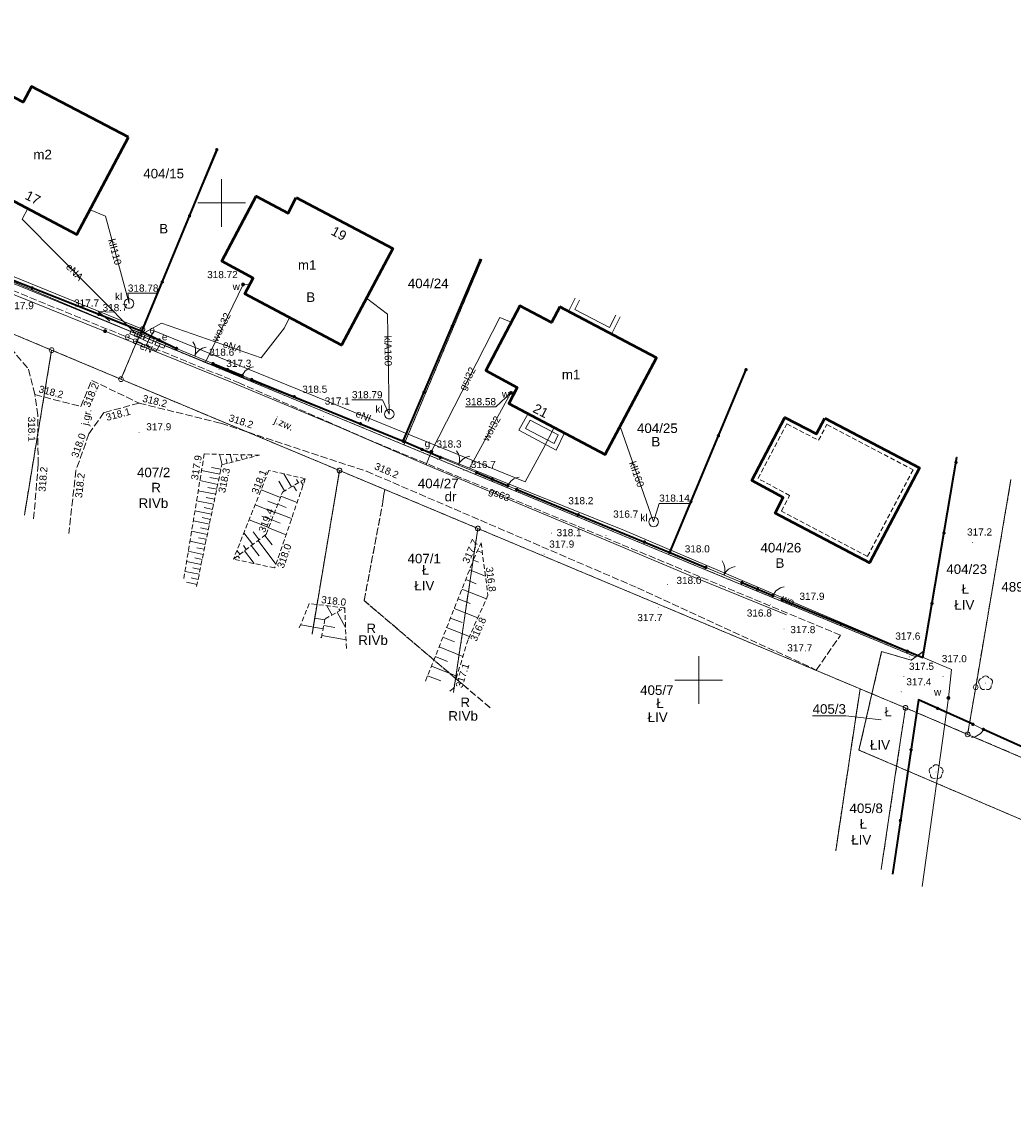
# Model space of a CAD drawing. Extents: x 6589215 to 6589645, y 5598604 to 5598830.
# Tile 5 of 6: x 6589479 to 6589583, y 5598604 to 5598719. Entities that reach past the tile are written whole.
import ezdxf
from ezdxf.enums import TextEntityAlignment as Align

# ---------------------------------------------------------------- set-up
doc = ezdxf.new("R2010")
doc.units = 0
doc.header["$LTSCALE"] = 0.5
for name, pattern in [('PRZER1-1', [2, 1, -1]), ('PRZER2-1', [3, 2, -1]), ('PRZER3-1', [4, 3, -1])]:
    doc.linetypes.add(name, pattern=pattern)
doc.layers.get('0').update_dxf_attribs({"linetype": 'CONTINUOUS', "lineweight": 13})
for name, color, linetype, lineweight in [('EGBT', 7, 'CONTINUOUS', 18), ('EGBU', 7, 'CONTINUOUS', 50), ('EGBU_O', 7, 'CONTINUOUS', 50), ('EGDE', 7, 'CONTINUOUS', 18), ('EGDE_O', 7, 'CONTINUOUS', 18), ('EGPG', 7, 'CONTINUOUS', 18), ('GUPPRZ_O', 7, 'CONTINUOUS', 18), ('OTBB', 7, 'CONTINUOUS', 50), ('OTKJ', 7, 'PRZER3-1', 18), ('OTKJ_O', 7, 'PRZER3-1', 18), ('OTOB', 7, 'CONTINUOUS', 18), ('OTOF', 7, 'CONTINUOUS', 18), ('OTOO', 7, 'CONTINUOUS', 35), ('OTRK', 7, 'PRZER2-1', 18), ('OTRN', 7, 'CONTINUOUS', 13), ('OTRN_O', 7, 'CONTINUOUS', 13), ('SUPP', 7, 'PRZER1-1', 18)]:
    doc.layers.add(name, color=color, linetype=linetype, lineweight=lineweight)
for name, color, linetype, lineweight, true_color in [('EGKK', 7, 'PRZER3-1', 18, 0x24bc24), ('EGKK_O', 7, 'PRZER3-1', 18, 0x24bc24), ('EGUG', 7, 'PRZER1-1', 18, 0x008000), ('EGUG_O', 7, 'PRZER1-1', 18, 0x008000), ('OTZL', 7, 'CONTINUOUS', 18, 0x008000), ('SUEP', 1, 'CONTINUOUS', 18, 0xff0000), ('SUEP_O', 1, 'CONTINUOUS', 18, 0xff0000), ('SUES', 1, 'CONTINUOUS', 18, 0xff0000), ('SUES_O', 1, 'CONTINUOUS', 18, 0xff0000), ('SUGP', 7, 'CONTINUOUS', 18, 0xbfbf00), ('SUGP_O', 7, 'CONTINUOUS', 18, 0xbfbf00), ('SUGW', 7, 'CONTINUOUS', 18, 0xbfbf00), ('SUGW_O', 7, 'CONTINUOUS', 18, 0xbfbf00), ('SUKM', 7, 'CONTINUOUS', 18, 0x803300), ('SUKM_O', 7, 'CONTINUOUS', 18, 0x803300), ('SUKP', 7, 'CONTINUOUS', 18, 0x803300), ('SUKP_O', 7, 'CONTINUOUS', 18, 0x803300), ('SUWP', 5, 'CONTINUOUS', 18, 0x0000ff), ('SUWP_O', 5, 'CONTINUOUS', 18, 0x0000ff), ('SUWW', 5, 'CONTINUOUS', 18, 0x0000ff), ('SUWW_O', 5, 'CONTINUOUS', 18, 0x0000ff)]:
    doc.layers.add(name, color=color, linetype=linetype, lineweight=lineweight, true_color=true_color)
doc.styles.add('GEO-INFO', font='arial.ttf')

# ---------------------------------------------------------------- blocks, each defined once
blk = doc.blocks.new('KOLO')
blk.add_hatch(color=0).paths.add_polyline_path([(-0.5, 0), (-0.482963, -0.12941), (-0.433013, -0.25), (-0.353553, -0.353553), (-0.25, -0.433013), (-0.12941, -0.482963), (0, -0.5), (0.12941, -0.482963), (0.25, -0.433013), (0.353553, -0.353553), (0.433013, -0.25), (0.482963, -0.12941), (0.5, 0), (0.482963, 0.12941), (0.433013, 0.25), (0.353553, 0.353553), (0.25, 0.433013), (0.12941, 0.482963), (0, 0.5), (-0.12941, 0.482963), (-0.25, 0.433013), (-0.353553, 0.353553), (-0.433013, 0.25), (-0.482963, 0.12941)])
blk = doc.blocks.new('SPDLP')
blk.add_hatch(color=0).paths.add_polyline_path([(0, -0.09), (0.027812, -0.085595), (0.052901, -0.072812), (0.072812, -0.052901), (0.085595, -0.027812), (0.09, 0), (0.085595, 0.027812), (0.072812, 0.052901), (0.052901, 0.072812), (0.027812, 0.085595), (0, 0.09), (-0.027812, 0.085595), (-0.052901, 0.072812), (-0.072812, 0.052901), (-0.085595, 0.027812), (-0.09, 0), (-0.085595, -0.027812), (-0.072812, -0.052901), (-0.052901, -0.072812), (-0.027812, -0.085595)])
at = {"color": 0}
for points in [[(-1.271938, -0.268652), (-1.40916, -0.048001), (-1.462858, 0.20623), (-1.426585, 0.463525), (-1.304695, 0.693003), (-1.11182, 0.867117), (-0.871109, 0.964971)], [(-0.648554, 1.126667), (-0.481106, 1.325358), (-0.255912, 1.454989), (0, 1.5), (0.255912, 1.454989), (0.481106, 1.325358), (0.648554, 1.126667)], [(0.871109, 0.964971), (1.11182, 0.867117), (1.304695, 0.693003), (1.426585, 0.463525), (1.462858, 0.20623), (1.40916, -0.048001), (1.271938, -0.268652)], [(-0.137547, -1.292703), (-0.389802, -1.355024), (-0.648184, -1.327532), (-0.881678, -1.213525), (-1.062258, -1.026689), (-1.168249, -0.78945), (-1.186929, -0.530282)], [(1.186929, -0.530282), (1.168249, -0.78945), (1.062258, -1.026689), (0.881678, -1.213525), (0.648184, -1.327532), (0.389802, -1.355024), (0.137547, -1.292703)]]:
    blk.add_lwpolyline(points, dxfattribs=at)
blk = doc.blocks.new('SUEP1')
at = {"color": 0}
blk.add_lwpolyline([(-1.5, -1), (1.5, 0), (-1.5, 1)], dxfattribs=at)
blk = doc.blocks.new('OKRAG_PELNY')
at = {"color": 0}
blk.add_lwpolyline([(0, 0.5), (0.12941, 0.482963), (0.25, 0.433013), (0.353553, 0.353553), (0.433013, 0.25), (0.482963, 0.12941), (0.5, 0), (0.482963, -0.12941), (0.433013, -0.25), (0.353553, -0.353553), (0.25, -0.433013), (0.12941, -0.482963), (0, -0.5), (-0.12941, -0.482963), (-0.25, -0.433013), (-0.353553, -0.353553), (-0.433013, -0.25), (-0.482963, -0.12941), (-0.5, 0), (-0.482963, 0.12941), (-0.433013, 0.25), (-0.353553, 0.353553), (-0.25, 0.433013), (-0.12941, 0.482963)], close=True, dxfattribs=at)
blk = doc.blocks.new('SZAFA1')
at = {"color": 0}
blk.add_lwpolyline([(-1, -0.5), (-1, 0.5), (1, 0.5), (1, -0.5)], close=True, dxfattribs=at)
blk = doc.blocks.new('SLBRA')
at = {"color": 0}
for points in [[(1.732051, 1), (1.414214, 0.585786), (1, 0.267949), (0.517638, 0.068148), (0, 0)], [(0, 0), (0.517638, -0.068148), (1, -0.267949), (1.414214, -0.585786), (1.732051, -1)]]:
    blk.add_lwpolyline(points, dxfattribs=at)
blk = doc.blocks.new('KTOK04')
at = {"color": 0}
blk.add_lwpolyline([(0, 0), (-0.01711, -0.261052), (-0.068148, -0.517638), (-0.152241, -0.765367), (-0.267949, -1), (-0.413293, -1.217523), (-0.585786, -1.414214), (-0.782477, -1.586707), (-1, -1.732051)], dxfattribs=at)
blk = doc.blocks.new('EPPGN')
blk.add_hatch(color=0).paths.add_polyline_path([(0, -0.09), (0.027812, -0.085595), (0.052901, -0.072812), (0.072812, -0.052901), (0.085595, -0.027812), (0.09, 0), (0.085595, 0.027812), (0.072812, 0.052901), (0.052901, 0.072812), (0.027812, 0.085595), (0, 0.09), (-0.027812, 0.085595), (-0.052901, 0.072812), (-0.072812, 0.052901), (-0.085595, 0.027812), (-0.09, 0), (-0.085595, -0.027812), (-0.072812, -0.052901), (-0.052901, -0.072812), (-0.027812, -0.085595)])
blk = doc.blocks.new('EPPGS')
at = {"color": 0}
blk.add_lwpolyline([(0, 0.5), (0.154508, 0.475528), (0.293893, 0.404508), (0.404508, 0.293893), (0.475528, 0.154508), (0.5, 0), (0.475528, -0.154508), (0.404508, -0.293893), (0.293893, -0.404508), (0.154508, -0.475528), (0, -0.5), (-0.154508, -0.475528), (-0.293893, -0.404508), (-0.404508, -0.293893), (-0.475528, -0.154508), (-0.5, 0), (-0.475528, 0.154508), (-0.404508, 0.293893), (-0.293893, 0.404508), (-0.154508, 0.475528)], close=True, dxfattribs=at)

msp = doc.modelspace()

# ---------------------------------------------------------------- linework, layer by layer
at = {"color": 7, "linetype": 'Continuous', "lineweight": 13, "elevation": 100, "flags": 128}
for points in [[(6589500, 5598697.5), (6589500, 5598702.5)], [(6589497.5, 5598700), (6589502.5, 5598700)], [(6589550, 5598647.5), (6589550, 5598652.5)], [(6589547.5, 5598650), (6589552.5, 5598650)]]:
    msp.add_lwpolyline(points, dxfattribs=at)
at = {"layer": 'EGBT', "color": 7, "linetype": 'Continuous', "lineweight": 18, "elevation": 10.18}
for points in [[(6589537.04, 5598690.02), (6589536.36, 5598688.64)], [(6589537.5, 5598689.83), (6589537.02, 5598688.85)], [(6589536.36, 5598688.64), (6589540.87, 5598686.26), (6589541.76, 5598688.06)], [(6589537.02, 5598688.85), (6589540.65, 5598686.94), (6589541.3, 5598688.25)]]:
    msp.add_lwpolyline(points, dxfattribs=at)
for points in [[(6589532.12, 5598677.92), (6589531.14, 5598676.18), (6589535.06, 5598674.1), (6589535.92, 5598675.91)], [(6589532.32, 5598677.25), (6589531.83, 5598676.38), (6589534.83, 5598674.79), (6589535.26, 5598675.69)]]:
    msp.add_lwpolyline(points, close=True, dxfattribs=at)
at = {"layer": 'EGBU', "color": 7, "linetype": 'Continuous', "lineweight": 50, "elevation": 10.18}
for points in [[(6589490.26, 5598706.88), (6589480.09, 5598712.22), (6589479.21, 5598710.58), (6589475.88, 5598712.27), (6589472.25, 5598705.46), (6589475.57, 5598703.71), (6589474.72, 5598702.03), (6589484.84, 5598696.69)], [(6589507.83, 5598700.59), (6589517.93, 5598695.23), (6589512.56, 5598685.1), (6589502.44, 5598690.48), (6589503.32, 5598692.13), (6589500.01, 5598693.9), (6589503.61, 5598700.7), (6589506.97, 5598698.92)], [(6589535.45, 5598689.12), (6589534.57, 5598687.47), (6589531.26, 5598689.22), (6589527.68, 5598682.44), (6589530.97, 5598680.66), (6589530.09, 5598679), (6589540.2, 5598673.64), (6589545.56, 5598683.78)]]:
    msp.add_lwpolyline(points, close=True, dxfattribs=at)
at = {"layer": 'EGDE', "color": 7, "linetype": 'Continuous', "lineweight": 18, "elevation": 10.22}
for points in [[(6589352.83, 5598739.08), (6589368.13, 5598732.46), (6589395.77, 5598720.81), (6589420.11, 5598710.56), (6589423.43, 5598709.17), (6589425.19, 5598708.43), (6589444.18, 5598700.48), (6589451.09, 5598697.59), (6589463.28, 5598692.49), (6589482.19, 5598684.58), (6589489.46, 5598681.53), (6589491.39, 5598686.15), (6589463.75, 5598697.79), (6589436.1, 5598709.44), (6589408.45, 5598721.08), (6589380.81, 5598732.72), (6589353.16, 5598744.37)], [(6589489.46, 5598681.53), (6589491.39, 5598686.15), (6589519.1, 5598674.66), (6589546.82, 5598663.17), (6589572.73, 5598652.43), (6589572.24, 5598652.09), (6589569.16, 5598652.98), (6589568.14, 5598648.56), (6589566.9, 5598649.08), (6589526.84, 5598665.89), (6589512.36, 5598671.96)], [(6589570.73, 5598640.97), (6589566.78, 5598642.66), (6589568.14, 5598648.56), (6589571.65, 5598647.09)], [(6589571.65, 5598647.09), (6589578.17, 5598644.31), (6589633.91, 5598620.5), (6589632.97, 5598614.33), (6589570.73, 5598640.97)]]:
    msp.add_lwpolyline(points, close=True, dxfattribs=at)
for points in [[(6589471.88, 5598717.15), (6589463.75, 5598697.79), (6589491.39, 5598686.15), (6589499.59, 5598705.62)], [(6589491.39, 5598686.15), (6589499.59, 5598705.62)], [(6589479.34, 5598667.28), (6589482.19, 5598684.58), (6589463.28, 5598692.49), (6589451.09, 5598697.59), (6589448.53, 5598680.03)], [(6589527.28, 5598694.09), (6589519.1, 5598674.66), (6589491.39, 5598686.15)], [(6589519.1, 5598674.66), (6589527.28, 5598694.09)], [(6589509.48, 5598654.81), (6589512.36, 5598671.96), (6589489.46, 5598681.53), (6589482.19, 5598684.58), (6589479.34, 5598667.28)], [(6589554.98, 5598682.56), (6589546.82, 5598663.17), (6589519.1, 5598674.66)], [(6589546.82, 5598663.17), (6589554.98, 5598682.56)], [(6589577.02, 5598673.38), (6589573.56, 5598653.01), (6589572.73, 5598652.43), (6589546.82, 5598663.17)], [(6589582.71, 5598671.01), (6589579.01, 5598649.25), (6589578.17, 5598644.31), (6589571.65, 5598647.09), (6589568.14, 5598648.56), (6589569.16, 5598652.98), (6589572.24, 5598652.09), (6589572.73, 5598652.43), (6589573.56, 5598653.01), (6589577.02, 5598673.38)], [(6589524.3, 5598648.68), (6589526.84, 5598665.89), (6589512.36, 5598671.96), (6589509.48, 5598654.81)], [(6589588.34, 5598668.66), (6589584.89, 5598647.97), (6589645.19, 5598622.16), (6589645.16, 5598615.72), (6589633.91, 5598620.5), (6589578.17, 5598644.31), (6589579.01, 5598649.25), (6589582.71, 5598671.01)], [(6589526.84, 5598665.89), (6589524.3, 5598648.68)], [(6589564.35, 5598632.11), (6589565.79, 5598641.71), (6589566.9, 5598649.08), (6589526.84, 5598665.89)], [(6589569.11, 5598630.14), (6589570.73, 5598640.97), (6589566.78, 5598642.66), (6589568.14, 5598648.56), (6589566.9, 5598649.08), (6589565.79, 5598641.71)], [(6589565.79, 5598641.71), (6589564.35, 5598632.11)], [(6589569.11, 5598630.14), (6589570.73, 5598640.97)], [(6589570.73, 5598640.97), (6589632.97, 5598614.33), (6589631.45, 5598604.34)]]:
    msp.add_lwpolyline(points, dxfattribs=at)
at = {"layer": 'EGDE_O', "color": 7, "linetype": 'Continuous', "lineweight": 9, "elevation": 10.81, "flags": 128}
msp.add_lwpolyline([(6589561.93, 5598646.24), (6589565.42, 5598646.24), (6589569.1, 5598645.84)], dxfattribs=at)
at = {"layer": 'EGKK', "color": 82, "linetype": 'PRZER3-1', "lineweight": 18, "ltscale": 0.5, "true_color": 0x24bc24, "elevation": 10.06}
for points in [[(6589479.34, 5598667.28), (6589482.19, 5598684.58), (6589463.28, 5598692.49), (6589451.09, 5598697.59)], [(6589482.19, 5598684.58), (6589479.34, 5598667.28)], [(6589509.48, 5598654.81), (6589512.36, 5598671.96), (6589489.46, 5598681.53), (6589482.19, 5598684.58)], [(6589582.71, 5598671.01), (6589579.01, 5598649.25), (6589578.17, 5598644.31), (6589571.65, 5598647.09), (6589568.14, 5598648.56), (6589569.16, 5598652.98), (6589572.24, 5598652.09), (6589572.73, 5598652.43), (6589573.56, 5598653.01), (6589577.02, 5598673.38)], [(6589524.3, 5598648.68), (6589524.52, 5598650.17), (6589514.94, 5598658.32), (6589516.86, 5598668.45), (6589517.09, 5598669.98), (6589512.36, 5598671.96), (6589509.48, 5598654.81)], [(6589582.71, 5598671.01), (6589579.01, 5598649.25), (6589578.17, 5598644.31), (6589633.91, 5598620.5), (6589635.11, 5598626.47), (6589584.89, 5598647.97), (6589588.34, 5598668.66)], [(6589564.35, 5598632.11), (6589565.79, 5598641.71), (6589566.9, 5598649.08), (6589526.84, 5598665.89), (6589524.52, 5598650.17), (6589528.14, 5598647.09)], [(6589528.14, 5598647.09), (6589524.52, 5598650.17), (6589524.3, 5598648.68)], [(6589569.11, 5598630.14), (6589570.73, 5598640.97), (6589566.78, 5598642.66), (6589568.14, 5598648.56), (6589566.9, 5598649.08), (6589565.79, 5598641.71), (6589564.35, 5598632.11)]]:
    msp.add_lwpolyline(points, dxfattribs=at)
for points in [[(6589524.52, 5598650.17), (6589514.94, 5598658.32), (6589516.86, 5598668.45), (6589517.09, 5598669.98), (6589526.84, 5598665.89)], [(6589571.65, 5598647.09), (6589568.14, 5598648.56), (6589566.78, 5598642.66), (6589570.73, 5598640.97)]]:
    msp.add_lwpolyline(points, close=True, dxfattribs=at)
at = {"layer": 'EGUG', "color": 96, "linetype": 'PRZER1-1', "lineweight": 18, "ltscale": 0.5, "true_color": 0x008000, "elevation": 10.08}
for points in [[(6589436.1, 5598709.44), (6589463.75, 5598697.79), (6589491.39, 5598686.15), (6589489.46, 5598681.53), (6589482.19, 5598684.58), (6589463.28, 5598692.49), (6589451.09, 5598697.59), (6589444.18, 5598700.48), (6589425.19, 5598708.43), (6589423.43, 5598709.17), (6589420.11, 5598710.56), (6589395.77, 5598720.81), (6589368.13, 5598732.46), (6589352.83, 5598739.08), (6589353.16, 5598744.37), (6589380.81, 5598732.72), (6589408.45, 5598721.08)], [(6589519.1, 5598674.66), (6589546.82, 5598663.17), (6589572.73, 5598652.43), (6589572.24, 5598652.09), (6589569.16, 5598652.98), (6589568.14, 5598648.56), (6589566.9, 5598649.08), (6589526.84, 5598665.89), (6589517.09, 5598669.98), (6589512.36, 5598671.96), (6589495.1, 5598679.17), (6589489.46, 5598681.53), (6589491.39, 5598686.15), (6589494.83, 5598684.72)], [(6589524.52, 5598650.17), (6589514.94, 5598658.32), (6589516.86, 5598668.45), (6589517.09, 5598669.98), (6589526.84, 5598665.89)], [(6589571.65, 5598647.09), (6589568.14, 5598648.56), (6589566.78, 5598642.66), (6589570.73, 5598640.97)], [(6589632.97, 5598614.33), (6589570.73, 5598640.97), (6589571.65, 5598647.09), (6589578.17, 5598644.31), (6589633.91, 5598620.5)]]:
    msp.add_lwpolyline(points, close=True, dxfattribs=at)
for points in [[(6589471.88, 5598717.15), (6589463.75, 5598697.79), (6589491.39, 5598686.15)], [(6589499.59, 5598705.62), (6589491.39, 5598686.15), (6589494.83, 5598684.72), (6589519.1, 5598674.66), (6589527.28, 5598694.09)], [(6589491.39, 5598686.15), (6589499.59, 5598705.62)], [(6589448.53, 5598680.03), (6589451.09, 5598697.59), (6589463.28, 5598692.49), (6589482.19, 5598684.58), (6589479.34, 5598667.28)], [(6589527.28, 5598694.09), (6589519.1, 5598674.66), (6589546.82, 5598663.17)], [(6589479.34, 5598667.28), (6589482.19, 5598684.58), (6589489.46, 5598681.53), (6589495.1, 5598679.17), (6589512.36, 5598671.96), (6589509.48, 5598654.81)], [(6589546.82, 5598663.17), (6589554.98, 5598682.56)], [(6589546.82, 5598663.17), (6589554.98, 5598682.56)], [(6589577.02, 5598673.38), (6589573.56, 5598653.01), (6589572.73, 5598652.43), (6589546.82, 5598663.17)], [(6589582.71, 5598671.01), (6589579.01, 5598649.25), (6589578.17, 5598644.31), (6589571.65, 5598647.09), (6589568.14, 5598648.56), (6589569.16, 5598652.98), (6589572.24, 5598652.09), (6589572.73, 5598652.43), (6589573.56, 5598653.01), (6589577.02, 5598673.38)], [(6589509.48, 5598654.81), (6589512.36, 5598671.96), (6589517.09, 5598669.98), (6589516.86, 5598668.45), (6589514.94, 5598658.32), (6589524.52, 5598650.17), (6589524.3, 5598648.68)], [(6589582.71, 5598671.01), (6589579.01, 5598649.25), (6589578.17, 5598644.31), (6589633.91, 5598620.5), (6589645.16, 5598615.72), (6589645.19, 5598622.16), (6589635.11, 5598626.47), (6589584.89, 5598647.97), (6589588.34, 5598668.66)], [(6589564.35, 5598632.11), (6589566.9, 5598649.08), (6589526.84, 5598665.89), (6589524.52, 5598650.17), (6589528.14, 5598647.09)], [(6589528.14, 5598647.09), (6589524.52, 5598650.17), (6589524.3, 5598648.68)], [(6589569.11, 5598630.14), (6589570.73, 5598640.97), (6589566.78, 5598642.66), (6589568.14, 5598648.56), (6589566.9, 5598649.08), (6589564.35, 5598632.11)], [(6589569.11, 5598630.14), (6589570.73, 5598640.97), (6589632.97, 5598614.33), (6589631.45, 5598604.34)]]:
    msp.add_lwpolyline(points, dxfattribs=at)
at = {"layer": 'GUPPRZ_O', "color": 7, "linetype": 'Continuous', "lineweight": 9, "elevation": 10.8, "flags": 128}
for points in [[(6589493.38, 5598690.54), (6589490.18, 5598690.54), (6589490.3, 5598689.46)], [(6589525.55, 5598678.62), (6589528.75, 5598678.62), (6589530.32, 5598680.09)], [(6589513.66, 5598679.36), (6589516.86, 5598679.36), (6589517.57, 5598677.87)], [(6589549.05, 5598668.51), (6589545.85, 5598668.51), (6589545.27, 5598666.57)]]:
    msp.add_lwpolyline(points, dxfattribs=at)
at = {"layer": 'OTBB', "color": 7, "linetype": 'Continuous', "lineweight": 50, "elevation": 10.18}
msp.add_lwpolyline([(6589563.22, 5598677.45), (6589573.12, 5598672.25), (6589567.89, 5598662.28), (6589557.99, 5598667.49), (6589558.85, 5598669.14), (6589555.54, 5598670.91), (6589559.01, 5598677.51), (6589562.34, 5598675.8)], close=True, dxfattribs=at)
at = {"layer": 'OTBB', "color": 7, "linetype": 'PRZER2-1', "lineweight": 18, "ltscale": 0.5, "elevation": 10.18}
msp.add_lwpolyline([(6589563.43, 5598676.78), (6589572.45, 5598672.04), (6589567.68, 5598662.96), (6589558.66, 5598667.7), (6589559.52, 5598669.35), (6589556.21, 5598671.12), (6589559.22, 5598676.84), (6589562.55, 5598675.13)], close=True, dxfattribs=at)
at = {"layer": 'OTKJ', "color": 7, "linetype": 'PRZER3-1', "lineweight": 18, "ltscale": 0.5, "elevation": 10.18}
msp.add_lwpolyline([(6589564.85, 5598654.71), (6589515.27, 5598675.26), (6589501.9, 5598681.11), (6589473.55, 5598692.7), (6589462.09, 5598697.38), (6589449.15, 5598701.25), (6589448.15, 5598697.39), (6589449.95, 5598697.24), (6589451.3, 5598697.48), (6589461.39, 5598693), (6589477.23, 5598685.58), (6589479.76, 5598682.59), (6589480.43, 5598679.92), (6589485.25, 5598678.67), (6589486.4, 5598681.4), (6589491.37, 5598679.02), (6589499.93, 5598676.92), (6589515.19, 5598671.88), (6589543.59, 5598659.66), (6589562.31, 5598651.05)], close=True, dxfattribs=at)
msp.add_lwpolyline([(6589480.31, 5598666.88), (6589480.78, 5598672.6), (6589480.73, 5598677.75), (6589480.43, 5598679.92), (6589485.25, 5598678.67), (6589486.4, 5598681.4), (6589491.37, 5598679.02), (6589487.66, 5598678.03), (6589486.1, 5598675.8), (6589484.74, 5598671.96), (6589483.99, 5598665.36)], dxfattribs=at)
at = {"layer": 'OTOB', "color": 7, "linetype": 'Continuous', "lineweight": 18, "elevation": 10.18}
for points in [[(6589499.09, 5598683.17), (6589495.28, 5598684.76)], [(6589526.71, 5598671.75), (6589522.92, 5598673.33)], [(6589554.52, 5598660.21), (6589550.74, 5598661.8)]]:
    msp.add_lwpolyline(points, dxfattribs=at)
at = {"layer": 'OTOF', "color": 7, "linetype": 'Continuous', "lineweight": 18, "elevation": 10.18}
for points in [[(6589503.14, 5598681.5), (6589502.16, 5598681.91)], [(6589530.93, 5598669.97), (6589529.99, 5598670.37)], [(6589558.73, 5598658.45), (6589557.76, 5598658.85)], [(6589578.72, 5598645.36), (6589579.82, 5598644.83)]]:
    msp.add_lwpolyline(points, dxfattribs=at)
at = {"layer": 'OTOO', "color": 7, "linetype": 'Continuous', "lineweight": 35, "elevation": 10.18}
for points in [[(6589491.64, 5598686.54), (6589499.53, 5598705.64)], [(6589519.02, 5598675.05), (6589527.18, 5598694.13)], [(6589491.64, 5598686.54), (6589475.66, 5598692.87)], [(6589491.64, 5598686.54), (6589495.28, 5598684.76)], [(6589499.09, 5598683.17), (6589502.16, 5598681.91)], [(6589546.95, 5598663.38), (6589554.96, 5598682.56)], [(6589503.14, 5598681.5), (6589519.02, 5598675.05)], [(6589522.92, 5598673.33), (6589519.07, 5598675)], [(6589558.73, 5598658.45), (6589573.46, 5598652.35), (6589577.05, 5598673.37)], [(6589526.71, 5598671.75), (6589529.99, 5598670.37)], [(6589530.93, 5598669.97), (6589546.95, 5598663.38), (6589550.74, 5598661.8)], [(6589554.52, 5598660.21), (6589557.76, 5598658.85)], [(6589578.72, 5598645.36), (6589573.02, 5598647.93), (6589570.29, 5598629.65)], [(6589632.05, 5598604.09), (6589634.31, 5598620.1), (6589604.24, 5598633.82), (6589579.82, 5598644.83)]]:
    msp.add_lwpolyline(points, dxfattribs=at)
at = {"layer": 'OTRK', "color": 7, "linetype": 'PRZER2-1', "lineweight": 18, "ltscale": 0.5, "elevation": 10.06}
for points in [[(6589503.97, 5598673.57), (6589498.19, 5598673.7), (6589496, 5598660.39)], [(6589497.38, 5598659.82), (6589500.02, 5598672.56), (6589503.97, 5598673.57)], [(6589508.77, 5598671.1), (6589504.94, 5598671.97), (6589501.25, 5598662.68)], [(6589508.77, 5598671.1), (6589505.56, 5598661.75), (6589501.25, 5598662.68)], [(6589501.25, 5598662.68), (6589504.66, 5598665.26), (6589506.38, 5598669.69), (6589508.77, 5598671.1)], [(6589501.25, 5598662.68), (6589504.66, 5598665.26), (6589506.38, 5598669.69), (6589508.77, 5598671.1)], [(6589521.37, 5598649.89), (6589526.41, 5598662.64), (6589527.19, 5598664.37)], [(6589527.19, 5598664.37), (6589527.91, 5598658.9), (6589525.82, 5598654.23), (6589524.26, 5598649.13), (6589523.93, 5598648.83)], [(6589512.91, 5598657.56), (6589509.19, 5598658.01), (6589508.11, 5598655.38)], [(6589510.46, 5598654.41), (6589510.84, 5598656.41), (6589512.91, 5598657.56)], [(6589510.46, 5598654.41), (6589510.84, 5598656.41), (6589512.91, 5598657.56)], [(6589512.91, 5598657.56), (6589513.08, 5598653.32)]]:
    msp.add_lwpolyline(points, dxfattribs=at)
at = {"layer": 'OTRK', "color": 7, "linetype": 'Continuous', "lineweight": 18, "elevation": 10.06, "flags": 128}
for points in [[(6589500.07, 5598672.57), (6589499.79, 5598673.66)], [(6589500.59, 5598672.71), (6589500.47, 5598673.18)], [(6589501.11, 5598672.84), (6589500.9, 5598673.64)], [(6589501.63, 5598672.97), (6589501.54, 5598673.3)], [(6589502.15, 5598673.1), (6589502.02, 5598673.61)], [(6589502.67, 5598673.24), (6589502.62, 5598673.42)], [(6589503.18, 5598673.37), (6589503.13, 5598673.59)], [(6589503.7, 5598673.5), (6589503.69, 5598673.54)], [(6589499.81, 5598671.56), (6589497.9, 5598671.96)], [(6589499.92, 5598672.09), (6589498.96, 5598672.29)], [(6589499.6, 5598670.51), (6589497.73, 5598670.9)], [(6589499.71, 5598671.04), (6589498.76, 5598671.23)], [(6589506.6, 5598669.82), (6589506, 5598670.84)], [(6589507.33, 5598670.25), (6589506.53, 5598671.61)], [(6589508.06, 5598670.68), (6589507.86, 5598671.02)], [(6589508.3, 5598670.82), (6589508.54, 5598670.42)], [(6589499.38, 5598669.47), (6589497.56, 5598669.84)], [(6589499.49, 5598669.99), (6589498.57, 5598670.18)], [(6589506.17, 5598669.14), (6589504.13, 5598669.93)], [(6589507.53, 5598670.37), (6589507.84, 5598669.84)], [(6589499.16, 5598668.42), (6589497.38, 5598668.79)], [(6589499.27, 5598668.94), (6589498.37, 5598669.13)], [(6589505.86, 5598668.35), (6589504.84, 5598668.75)], [(6589505.89, 5598668.44), (6589506.76, 5598668.1)], [(6589506.22, 5598669.27), (6589507.92, 5598668.61)], [(6589498.95, 5598667.37), (6589497.21, 5598667.73)], [(6589499.05, 5598667.89), (6589498.18, 5598668.07)], [(6589505.55, 5598667.56), (6589503.51, 5598668.36)], [(6589505.57, 5598667.61), (6589507.34, 5598666.92)], [(6589498.73, 5598666.32), (6589497.04, 5598666.67)], [(6589498.84, 5598666.84), (6589497.98, 5598667.02)], [(6589504.94, 5598665.99), (6589502.88, 5598666.79)], [(6589505.25, 5598666.78), (6589504.22, 5598667.17)], [(6589505.25, 5598666.78), (6589506.15, 5598666.43)], [(6589498.51, 5598665.27), (6589496.86, 5598665.61)], [(6589498.62, 5598665.79), (6589497.78, 5598665.97)], [(6589503.26, 5598664.2), (6589502.34, 5598665.42)], [(6589503.93, 5598664.71), (6589503.32, 5598665.52)], [(6589504.53, 5598665.16), (6589505.29, 5598664.16)], [(6589504.93, 5598665.94), (6589506.76, 5598665.23)], [(6589498.29, 5598664.22), (6589496.69, 5598664.55)], [(6589498.19, 5598663.7), (6589497.39, 5598663.86)], [(6589498.4, 5598664.75), (6589497.59, 5598664.91)], [(6589502.58, 5598663.69), (6589502.28, 5598664.09)], [(6589503.11, 5598664.09), (6589503.93, 5598663.01)], [(6589503.82, 5598664.63), (6589505.7, 5598662.15)], [(6589498.08, 5598663.17), (6589496.51, 5598663.5)], [(6589497.97, 5598662.65), (6589497.2, 5598662.81)], [(6589501.91, 5598663.18), (6589501.61, 5598663.58)], [(6589501.69, 5598663.01), (6589501.88, 5598662.76)], [(6589502.4, 5598663.55), (6589503.41, 5598662.21)], [(6589526.82, 5598663.55), (6589527.33, 5598663.32)], [(6589497.86, 5598662.12), (6589496.34, 5598662.44)], [(6589497.75, 5598661.6), (6589497, 5598661.75)], [(6589525.98, 5598661.55), (6589527.65, 5598660.89)], [(6589526.38, 5598662.56), (6589526.93, 5598662.34)], [(6589497.64, 5598661.08), (6589496.17, 5598661.38)], [(6589497.53, 5598660.55), (6589496.81, 5598660.7)], [(6589525.58, 5598660.54), (6589526.69, 5598660.1)], [(6589497.43, 5598660.03), (6589496.33, 5598660.25)], [(6589525.18, 5598659.53), (6589527.74, 5598658.52)], [(6589524.78, 5598658.52), (6589526.04, 5598658.02)], [(6589511.57, 5598656.81), (6589511.03, 5598657.79)], [(6589512.11, 5598657.11), (6589512.99, 5598655.52)], [(6589512.4, 5598657.28), (6589512.29, 5598657.46)], [(6589524.38, 5598657.51), (6589526.85, 5598656.53)], [(6589510.64, 5598655.36), (6589508.29, 5598655.8)], [(6589510.82, 5598656.3), (6589509.74, 5598656.5)], [(6589523.98, 5598656.5), (6589525.19, 5598656.02)], [(6589510.51, 5598654.67), (6589513.04, 5598654.2)], [(6589510.71, 5598655.72), (6589511.86, 5598655.51)], [(6589523.58, 5598655.49), (6589525.96, 5598654.55)], [(6589510.47, 5598654.43), (6589510.36, 5598654.45)], [(6589523.18, 5598654.48), (6589524.39, 5598654)], [(6589522.39, 5598652.46), (6589523.68, 5598651.95)], [(6589522.79, 5598653.47), (6589525.28, 5598652.48)], [(6589521.99, 5598651.45), (6589524.65, 5598650.4)], [(6589521.59, 5598650.44), (6589522.96, 5598649.9)]]:
    msp.add_lwpolyline(points, dxfattribs=at)
at = {"layer": 'SUEP', "color": 1, "linetype": 'Continuous', "lineweight": 18, "true_color": 0xff0000, "elevation": 10.14}
for points in [[(6589491.72, 5598686.76), (6589464.6, 5598697.82), (6589436.83, 5598709.22), (6589408.38, 5598720.56), (6589381.22, 5598732.12), (6589352.93, 5598743.89), (6589325.4, 5598755.46), (6589297.83, 5598767.14), (6589270.09, 5598778.92)], [(6589479.69, 5598699.41), (6589479.11, 5598698.32), (6589490.95, 5598686.34)], [(6589491.41, 5598686.1), (6589493.72, 5598687.39), (6589504.13, 5598683.77), (6589506.6, 5598686.92), (6589507.11, 5598688)], [(6589491.41, 5598686.1), (6589491.14, 5598685.41), (6589492.09, 5598685.05)], [(6589491.72, 5598686.76), (6589491.41, 5598686.1)], [(6589492.09, 5598685.05), (6589492.37, 5598685.7)], [(6589492.37, 5598685.7), (6589492.94, 5598686.6), (6589531.82, 5598670.78), (6589533.69, 5598674.23), (6589534.84, 5598676.48)], [(6589492.09, 5598685.05), (6589493.13, 5598684.48), (6589493.57, 5598685.19)]]:
    msp.add_lwpolyline(points, dxfattribs=at)
at = {"layer": 'SUGP', "color": 52, "linetype": 'Continuous', "lineweight": 18, "true_color": 0xbfbf00, "elevation": 10.14}
for points in [[(6589381.88, 5598729.44), (6589382.1, 5598729.98), (6589382.49, 5598730.23), (6589383.22, 5598729.96), (6589397.02, 5598724.16), (6589408.69, 5598719.27), (6589423.77, 5598712.95), (6589436.59, 5598707.21), (6589450.76, 5598701.65), (6589465.26, 5598695.62), (6589487.64, 5598686.6)], [(6589521.97, 5598673.92), (6589529.15, 5598687.99), (6589530.35, 5598687.5)], [(6589487.64, 5598686.6), (6589487.79, 5598686.57), (6589487.88, 5598686.53)], [(6589487.88, 5598686.53), (6589501.12, 5598681.17), (6589512.02, 5598676.64), (6589521.43, 5598672.56), (6589536.71, 5598666.17), (6589549.06, 5598660.95), (6589559.2, 5598656.85)], [(6589521.43, 5598672.56), (6589521.79, 5598673.46)], [(6589521.79, 5598673.46), (6589521.97, 5598673.92)]]:
    msp.add_lwpolyline(points, dxfattribs=at)
at = {"layer": 'SUKP', "color": 36, "linetype": 'Continuous', "lineweight": 18, "true_color": 0x803300, "elevation": 10.14}
for points in [[(6589490.3, 5598689.46), (6589487.84, 5598698.6), (6589486.22, 5598699.29)], [(6589515.18, 5598690.04), (6589517.4, 5598688.33), (6589517.57, 5598677.87)], [(6589541.75, 5598676.58), (6589545.27, 5598666.57)]]:
    msp.add_lwpolyline(points, dxfattribs=at)
at = {"layer": 'SUWP', "color": 5, "linetype": 'Continuous', "lineweight": 18, "true_color": 0x0000ff, "elevation": 10.14}
for points in [[(6589253.22, 5598785.73), (6589277.85, 5598774.7), (6589305.68, 5598763.18), (6589333.37, 5598751.53), (6589359.97, 5598740.62), (6589388, 5598729.29), (6589388.23, 5598729.19), (6589415.26, 5598717.58), (6589415.67, 5598717.4), (6589435.86, 5598708.72), (6589442.31, 5598706.13), (6589442.99, 5598705.83), (6589465.95, 5598696.55), (6589470.91, 5598694.52), (6589498.32, 5598683.33), (6589525.99, 5598672.2), (6589542.2, 5598665.66), (6589576.49, 5598651.09), (6589576.15, 5598648.12), (6589573.42, 5598628.35)], [(6589502.94, 5598691.42), (6589502.25, 5598691.46), (6589500.65, 5598688.14), (6589498.32, 5598683.33)], [(6589525.99, 5598672.2), (6589530.32, 5598680.09), (6589530.77, 5598680.29)]]:
    msp.add_lwpolyline(points, dxfattribs=at)

# ---------------------------------------------------------------- block references
at = {"layer": 'EGPG', "color": 7, "lineweight": 18, "xscale": 0.5, "yscale": 0.5}
for name, p in [('EPPGS', (6589491.39, 5598686.15, 10.24)), ('EPPGS', (6589482.19, 5598684.58, 10.24)), ('EPPGS', (6589489.46, 5598681.53, 10.24)), ('EPPGN', (6589519.1, 5598674.66, 10.24)), ('EPPGS', (6589512.36, 5598671.96, 10.24)), ('EPPGS', (6589526.84, 5598665.89, 10.24)), ('EPPGN', (6589546.82, 5598663.17, 10.24)), ('EPPGN', (6589569.16, 5598652.98, 10.24)), ('EPPGN', (6589572.73, 5598652.43, 10.24)), ('EPPGN', (6589573.56, 5598653.01, 10.24)), ('EPPGN', (6589572.24, 5598652.09, 10.24)), ('EPPGN', (6589566.9, 5598649.08, 10.24)), ('EPPGS', (6589579.01, 5598649.25, 10.24)), ('EPPGN', (6589568.14, 5598648.56, 10.24)), ('EPPGS', (6589571.65, 5598647.09, 10.24)), ('EPPGS', (6589578.17, 5598644.31, 10.24)), ('EPPGN', (6589566.78, 5598642.66, 10.24)), ('EPPGN', (6589565.79, 5598641.71, 10.24)), ('EPPGN', (6589570.73, 5598640.97, 10.24))]:
    msp.add_blockref(name, p, dxfattribs=at)
at = {"layer": 'OTOB', "color": 7, "lineweight": 18, "xscale": 0.75, "yscale": 0.75}
for p, rotation in [((6589497.18, 5598683.96, 10.18), 67.36413243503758), ((6589524.81, 5598672.54, 10.18), 67.36940148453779), ((6589552.63, 5598661, 10.18), 67.18667789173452)]:
    msp.add_blockref('SLBRA', p, dxfattribs=dict(at, rotation=rotation))
at = {"layer": 'OTOF', "color": 7, "lineweight": 18, "xscale": 0.75, "yscale": 0.75}
for p, rotation in [((6589502.16, 5598681.91, 10.18), 157.2971578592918), ((6589529.99, 5598670.37, 10.18), 156.9486990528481), ((6589557.76, 5598658.85, 10.18), 157.5901626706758), ((6589579.82, 5598644.83, 10.18), 334.2743873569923)]:
    msp.add_blockref('KTOK04', p, dxfattribs=dict(at, rotation=rotation))
at = {"layer": 'OTOO', "color": 7, "lineweight": 35, "xscale": 0.35, "yscale": 0.35}
for p in [(6589499.5, 5598705.58, 10.18), (6589496.64, 5598698.64, 10.18), (6589527.11, 5598693.97, 10.18), (6589493.78, 5598691.71, 10.18), (6589480.16, 5598691.09, 10.18), (6589487.14, 5598688.32, 10.18), (6589524.16, 5598687.07, 10.18), (6589491.64, 5598686.54, 10.18), (6589491.64, 5598686.54, 10.18), (6589491.64, 5598686.54, 10.18), (6589493.46, 5598685.65, 10.18), (6589495.28, 5598684.76, 10.18), (6589499.09, 5598683.17, 10.18), (6589500.62, 5598682.54, 10.18), (6589554.95, 5598682.53, 10.18), (6589502.16, 5598681.91, 10.18), (6589503.14, 5598681.5, 10.18), (6589521.21, 5598680.17, 10.18), (6589507.61, 5598679.69, 10.18), (6589514.55, 5598676.86, 10.18), (6589552.06, 5598675.61, 10.18), (6589519.02, 5598675.05, 10.18), (6589519.02, 5598675.05, 10.18), (6589519.07, 5598675, 10.18), (6589521, 5598674.17, 10.18), (6589522.92, 5598673.33, 10.18), (6589526.71, 5598671.75, 10.18), (6589576.95, 5598672.81, 10.18), (6589528.35, 5598671.06, 10.18), (6589529.99, 5598670.37, 10.18), (6589530.93, 5598669.97, 10.18), (6589549.17, 5598668.69, 10.18), (6589537.37, 5598667.32, 10.18), (6589575.69, 5598665.42, 10.18), (6589544.31, 5598664.47, 10.18), (6589546.95, 5598663.38, 10.18), (6589550.74, 5598661.8, 10.18), (6589554.52, 5598660.21, 10.18), (6589556.14, 5598659.53, 10.18), (6589557.76, 5598658.85, 10.18), (6589558.73, 5598658.45, 10.18), (6589574.43, 5598658.03, 10.18), (6589564.92, 5598655.89, 10.18), (6589571.85, 5598653.02, 10.18), (6589575.03, 5598647.02, 10.18), (6589578.72, 5598645.36, 10.18), (6589579.82, 5598644.83, 10.18), (6589572.24, 5598642.7, 10.18), (6589571.13, 5598635.28, 10.18)]:
    msp.add_blockref('KOLO', p, dxfattribs=at)
at = {"layer": 'OTRN', "color": 7, "lineweight": 13, "xscale": 0.09, "yscale": 0.09}
for p in [(6589483.79, 5598688.89, 10.08), (6589486.99, 5598687.99, 10.08), (6589498.16, 5598683.31, 10.08), (6589499.74, 5598682.57, 10.08), (6589480.43, 5598679.92, 10.08), (6589491.37, 5598679.02, 10.08), (6589480.73, 5598677.75, 10.08), (6589485.25, 5598678.67, 10.08), (6589487.66, 5598678.03, 10.08), (6589510.38, 5598678.28, 10.08), (6589510.68, 5598677.62, 10.08), (6589499.93, 5598676.92, 10.08), (6589486.1, 5598675.8, 10.08), (6589491.36, 5598675.92, 10.08), (6589498.19, 5598673.7, 10.08), (6589522.63, 5598673.14, 10.08), (6589480.78, 5598672.6, 10.08), (6589484.74, 5598671.96, 10.08), (6589500.02, 5598672.56, 10.08), (6589504.94, 5598671.97, 10.08), (6589515.19, 5598671.88, 10.08), (6589525.36, 5598671.97, 10.08), (6589535.79, 5598667.75, 10.08), (6589504.66, 5598665.26, 10.08), (6589534.56, 5598665.4, 10.08), (6589540.28, 5598665.15, 10.08), (6589527.19, 5598664.37, 10.08), (6589578.67, 5598664.41, 10.08), (6589533.79, 5598663.2, 10.08), (6589547.99, 5598662.7, 10.08), (6589505.56, 5598661.75, 10.08), (6589546.74, 5598660.01, 10.08), (6589527.91, 5598658.9, 10.08), (6589512.91, 5598657.56, 10.08), (6589545.76, 5598657.62, 10.08), (6589557.52, 5598657.9, 10.08), (6589560.01, 5598657.73, 10.08), (6589558.93, 5598655.36, 10.08), (6589525.82, 5598654.23, 10.08), (6589558.1, 5598653.08, 10.08), (6589572.05, 5598652.43, 10.08), (6589571.48, 5598650.39, 10.08), (6589575.58, 5598650.37, 10.08), (6589524.26, 5598649.13, 10.08), (6589571.21, 5598648.77, 10.08)]:
    msp.add_blockref('KOLO', p, dxfattribs=at)
at = {"layer": 'OTZL', "color": 96, "lineweight": 18, "true_color": 0x008000, "xscale": 0.5, "yscale": 0.5}
for p in [(6589580.05, 5598649.68, 10.12), (6589574.86, 5598640.37, 10.12)]:
    msp.add_blockref('SPDLP', p, dxfattribs=at)
at = {"layer": 'SUEP', "color": 1, "lineweight": 18, "true_color": 0xff0000, "xscale": 0.5, "yscale": 0.5, "rotation": 157.8135244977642}
msp.add_blockref('SUEP1', (6589487.78, 5598688.36, 10.15), dxfattribs=at)
at = {"layer": 'SUES', "color": 1, "lineweight": 18, "true_color": 0xff0000, "xscale": 0.5, "yscale": 0.5}
for p, rotation in [((6589490.95, 5598686.34, 10.16), 159.5478131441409), ((6589491.41, 5598686.1, 10.16), 337.362927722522), ((6589492.37, 5598685.7, 10.16), 337.4021261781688), ((6589493.57, 5598685.19, 10.16), 158.8262719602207)]:
    msp.add_blockref('SZAFA1', p, dxfattribs=dict(at, rotation=rotation))
at = {"layer": 'SUGW', "color": 52, "lineweight": 18, "true_color": 0xbfbf00, "xscale": 0.4, "yscale": 0.4}
for p in [(6589487.79, 5598686.57, 10.16), (6589521.98, 5598673.93, 10.16)]:
    msp.add_blockref('KOLO', p, dxfattribs=at)
at = {"layer": 'SUKM', "color": 36, "lineweight": 18, "true_color": 0x803300}
for p in [(6589490.3, 5598689.46, 10.16), (6589545.27, 5598666.57, 10.16)]:
    msp.add_blockref('OKRAG_PELNY', p, dxfattribs=at)
at = {"layer": 'SUKM', "color": 36, "lineweight": 18, "true_color": 0x803300, "rotation": 269.9999974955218}
msp.add_blockref('OKRAG_PELNY', (6589517.57, 5598677.87, 10.16), dxfattribs=at)
at = {"layer": 'SUPP', "color": 7, "lineweight": 18, "xscale": 0.5, "yscale": 0.5}
msp.add_blockref('OKRAG_PELNY', (6589491.72, 5598686.76, 10.16), dxfattribs=at)
at = {"layer": 'SUWW', "color": 5, "lineweight": 18, "true_color": 0x0000ff, "xscale": 0.4, "yscale": 0.4, "rotation": 269.9999974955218}
msp.add_blockref('KOLO', (6589502.25, 5598691.46, 10.16), dxfattribs=at)
at = {"layer": 'SUWW', "color": 5, "lineweight": 18, "true_color": 0x0000ff, "xscale": 0.4, "yscale": 0.4}
for p in [(6589530.32, 5598680.09, 10.16), (6589576.15, 5598648.12, 10.16)]:
    msp.add_blockref('KOLO', p, dxfattribs=at)

# ---------------------------------------------------------------- texts
at = {"layer": 'EGBU_O', "color": 7, "linetype": 'Continuous', "lineweight": 0, "style": 'GEO-INFO'}
for s, p in [('m2', (6589481.25, 5598705.09, 10.8)), ('m1', (6589508.97, 5598693.5, 10.8)), ('m1', (6589536.62, 5598682.02, 10.8))]:
    msp.add_text(s, height=1, dxfattribs=at).set_placement(p, align=Align.MIDDLE)
for s, rotation, p in [('17', 332.2972, (6589480.46, 5598701, 10.8)), ('19', 332.0454, (6589512.53, 5598697.25, 10.8))]:
    msp.add_text(s, height=1, rotation=rotation, dxfattribs=at).set_placement(p, align=Align.TOP_CENTER)
msp.add_text('21', height=1, rotation=332.5056, dxfattribs=at).set_placement((6589533.21, 5598677.78, 10.8), align=Align.CENTER)
at = {"layer": 'EGDE_O', "color": 7, "linetype": 'Continuous', "lineweight": 0, "style": 'GEO-INFO'}
for s, p in [('404/15', (6589493.93, 5598703.1, 10.81)), ('404/24', (6589521.65, 5598691.59, 10.81)), ('404/25', (6589545.66, 5598676.41, 10.81)), ('404/27', (6589522.7, 5598670.62, 10.81)), ('404/26', (6589558.6, 5598663.89, 10.81)), ('404/23', (6589578.07, 5598661.64, 10.81)), ('489/10', (6589583.84, 5598659.79, 10.81))]:
    msp.add_text(s, height=1, dxfattribs=at).set_placement(p, align=Align.MIDDLE)
for s, p in [('407/2', (6589492.88, 5598671.76, 10.81)), ('407/1', (6589521.23, 5598662.73, 10.81)), ('405/7', (6589545.6, 5598648.94, 10.81)), ('405/3', (6589563.67, 5598646.97, 10.81)), ('405/8', (6589567.54, 5598636.56, 10.81))]:
    msp.add_text(s, height=1, dxfattribs=at).set_placement(p, align=Align.MIDDLE_CENTER)
at = {"layer": 'EGKK_O', "color": 82, "linetype": 'Continuous', "lineweight": 0, "true_color": 0x24bc24, "style": 'GEO-INFO'}
for s, p in [('RIVb', (6589492.86, 5598668.56, 10.8)), ('ŁIV', (6589521.24, 5598659.89, 10.8)), ('ŁIV', (6589577.82, 5598657.88, 10.8)), ('RIVb', (6589515.87, 5598654.2, 10.8)), ('ŁIV', (6589545.69, 5598646.1, -89.2)), ('ŁIV', (6589568.99, 5598643.2, 10.8)), ('ŁIV', (6589567.02, 5598633.26, 10.8))]:
    msp.add_text(s, height=1, dxfattribs=at).set_placement(p, align=Align.MIDDLE)
msp.add_text('RIVb', height=1, dxfattribs=at).set_placement((6589525.31, 5598646.24, 0.74), align=Align.MIDDLE_CENTER)
at = {"layer": 'EGUG_O', "color": 96, "linetype": 'Continuous', "lineweight": 0, "true_color": 0x008000, "style": 'GEO-INFO'}
for s, p in [('B', (6589493.93, 5598697.31, 10.8)), ('B', (6589545.5, 5598674.98, 10.8)), ('dr', (6589523.99, 5598669.25, 10.8)), ('B', (6589558.5, 5598662.26, 10.8)), ('Ł', (6589521.37, 5598661.54, 10.8)), ('Ł', (6589545.94, 5598647.58, 10.8)), ('Ł', (6589569.84, 5598646.68, 10.8)), ('Ł', (6589567.25, 5598634.93, 10.8))]:
    msp.add_text(s, height=1, dxfattribs=at).set_placement(p, align=Align.MIDDLE)
for s, p in [('B', (6589509.34, 5598690.13, 10.8)), ('R', (6589493.14, 5598670.17, 10.8)), ('Ł', (6589577.92, 5598659.54, 10.8)), ('R', (6589515.68, 5598655.42, 10.8)), ('R', (6589525.53, 5598647.66, 10.8))]:
    msp.add_text(s, height=1, dxfattribs=at).set_placement(p, align=Align.MIDDLE_CENTER)
at = {"layer": 'GUPPRZ_O', "color": 5, "linetype": 'Continuous', "lineweight": 0, "true_color": 0x0000ff, "style": 'GEO-INFO'}
for s, p in [('318.72', (6589498.49, 5598692.87, 10.8)), ('318.58', (6589525.55, 5598679.55, 10.8))]:
    msp.add_text(s, height=0.75, dxfattribs=at).set_placement(p, align=Align.TOP_LEFT)
at = {"layer": 'GUPPRZ_O', "color": 36, "linetype": 'Continuous', "lineweight": 0, "true_color": 0x803300, "style": 'GEO-INFO'}
msp.add_text('318.78', height=0.75, dxfattribs=at).set_placement((6589490.18, 5598691.08, 10.8), align=Align.MIDDLE_LEFT)
for s, p in [('318.79', (6589513.66, 5598680.28, 10.8)), ('318.14', (6589545.85, 5598669.44, 10.8))]:
    msp.add_text(s, height=0.75, dxfattribs=at).set_placement(p, align=Align.TOP_LEFT)
at = {"layer": 'OTKJ_O', "color": 7, "linetype": 'Continuous', "lineweight": 0, "style": 'GEO-INFO'}
msp.add_text('j.gr.', height=0.75, rotation=78.2049, dxfattribs=at).set_placement((6589485.84, 5598677.57, 10.8), align=Align.MIDDLE_CENTER)
msp.add_text('j.zw.', height=0.75, rotation=336.0513, dxfattribs=at).set_placement((6589506.5, 5598676.78, 10.8), align=Align.MIDDLE)
at = {"layer": 'OTRN_O', "color": 7, "linetype": 'Continuous', "lineweight": 0, "style": 'GEO-INFO'}
for s, p in [('317.9', (6589477.7, 5598688.87, 10.8)), ('317.7', (6589484.54, 5598689.14, 10.8)), ('317.3', (6589500.49, 5598682.82, 10.8)), ('317.1', (6589510.81, 5598678.87, 10.8)), ('317.9', (6589492.11, 5598676.17, 10.8)), ('316.7', (6589526.11, 5598672.22, 10.8)), ('316.7', (6589541.03, 5598667.02, 10.8)), ('317.2', (6589578.11, 5598665.14, 10.8)), ('316.8', (6589555.03, 5598656.65, 10.8)), ('317.0', (6589575.46, 5598651.87, 10.8))]:
    msp.add_text(s, height=0.75, dxfattribs=at).set_placement(p)
for s, p in [('318.7', (6589487.53, 5598688.44, 10.8)), ('318.6', (6589498.7, 5598683.76, 10.8)), ('318.5', (6589508.45, 5598679.88, 10.8)), ('318.3', (6589522.52, 5598674.14, 10.8)), ('318.2', (6589536.33, 5598668.2, 10.8)), ('318.1', (6589535.1, 5598664.85, 10.8)), ('317.9', (6589534.33, 5598663.65, 10.8)), ('318.0', (6589548.53, 5598663.15, 10.8)), ('318.0', (6589547.66, 5598659.84, 10.8)), ('317.9', (6589560.55, 5598658.18, 10.8)), ('317.7', (6589543.56, 5598655.95, 10.8)), ('317.8', (6589559.59, 5598654.69, 10.8)), ('317.6', (6589570.59, 5598654.01, 10.8)), ('317.7', (6589559.27, 5598652.78, 10.8)), ('317.5', (6589572.02, 5598650.84, 10.8)), ('317.4', (6589571.75, 5598649.22, 10.8))]:
    msp.add_text(s, height=0.75, dxfattribs=at).set_placement(p, align=Align.BOTTOM_LEFT)
for s, rotation, p in [('318.2', 67.157, (6589486.16, 5598678.51, 10.8)), ('318.2', 345.4614, (6589480.78, 5598680.17, 10.8)), ('318.2', 346.216, (6589491.64, 5598679.19, 10.8)), ('318.1', 14.941, (6589487.99, 5598677.15, 10.8)), ('318.2', 341.7229, (6589500.68, 5598677.17, 10.8)), ('318.1', 270.5563, (6589479.72, 5598677.6, 10.8)), ('318.0', 70.4975, (6589484.93, 5598673.23, 10.8)), ('317.9', 80.675, (6589497.52, 5598670.91, 10.8)), ('318.2', 85.3028, (6589481.55, 5598669.71, 10.8)), ('318.3', 78.3073, (6589500.37, 5598669.57, 10.8)), ('318.1', 68.337, (6589503.79, 5598669.43, 10.8)), ('318.2', 336.7187, (6589515.94, 5598672.13, 10.8)), ('318.2', 83.5013, (6589485.38, 5598669.05, 10.8)), ('319.4', 68.7807, (6589504.53, 5598665.39, 10.8)), ('318.0', 71.0519, (6589506.49, 5598661.64, 10.8)), ('317.7', 65.7309, (6589525.87, 5598662.14, 10.8)), ('316.8', 277.4986, (6589527.68, 5598661.81, 10.8)), ('318.0', 353.1026, (6589510.4, 5598658.08, 10.8)), ('316.8', 65.8897, (6589526.69, 5598653.97, 10.8)), ('317.1', 72.9921, (6589525.21, 5598649.11, 10.8))]:
    msp.add_text(s, height=0.75, rotation=rotation, dxfattribs=at).set_placement(p)
at = {"layer": 'SUEP_O', "color": 1, "linetype": 'Continuous', "lineweight": 0, "true_color": 0xff0000, "style": 'GEO-INFO'}
for s, rotation, p in [('eNA', 314.7, (6589484.6, 5598692.77, 10.8)), ('eN', 339.2459, (6589492.12, 5598684.84, 10.8)), ('eNA', 340.8, (6589501.14, 5598684.94, 10.8)), ('eNI', 337.9, (6589514.87, 5598677.68, 10.8))]:
    msp.add_text(s, height=0.75, rotation=rotation, dxfattribs=at).set_placement(p, align=Align.MIDDLE)
at = {"layer": 'SUES_O', "color": 1, "linetype": 'Continuous', "lineweight": 0, "true_color": 0xff0000, "style": 'GEO-INFO'}
msp.add_text('e', height=0.75, rotation=0, dxfattribs=at).set_placement((6589493.02, 5598686.09, 10.8), align=Align.BOTTOM_RIGHT)
for p in [(6589490.43, 5598685.65, 10.8), (6589494.32, 5598685.6, 10.8)]:
    msp.add_text('e', height=0.75, dxfattribs=at).set_placement(p, align=Align.RIGHT)
msp.add_text('e', height=0.75, dxfattribs=at).set_placement((6589490.66, 5598685.96, 10.8), align=Align.TOP_LEFT)
at = {"layer": 'SUGP_O', "color": 52, "linetype": 'Continuous', "lineweight": 0, "true_color": 0xbfbf00, "style": 'GEO-INFO'}
for s, rotation, p in [('gsI32', 63, (6589525.85, 5598681.53, 10.8)), ('gs63', 337.3056, (6589529.07, 5598669.37, 10.8))]:
    msp.add_text(s, height=0.75, rotation=rotation, dxfattribs=at).set_placement(p, align=Align.MIDDLE)
at = {"layer": 'SUGW_O', "color": 52, "linetype": 'Continuous', "lineweight": 0, "true_color": 0xbfbf00, "style": 'GEO-INFO'}
msp.add_text('g', height=0.75, dxfattribs=at).set_placement((6589521.86, 5598674.41, 10.8), align=Align.RIGHT)
at = {"layer": 'SUKM_O', "color": 36, "linetype": 'Continuous', "lineweight": 0, "true_color": 0x803300, "style": 'GEO-INFO'}
for p in [(6589488.83, 5598690.57, 10.8), (6589516.11, 5598678.76, 10.8), (6589543.87, 5598667.4, 10.8)]:
    msp.add_text('kl', height=0.75, dxfattribs=at).set_placement(p, align=Align.TOP_LEFT)
at = {"layer": 'SUKP_O', "color": 36, "linetype": 'Continuous', "lineweight": 0, "true_color": 0x803300, "style": 'GEO-INFO'}
for s, rotation, p in [('klI110', 285.1, (6589488.84, 5598694.88, 10.8)), ('klA160', 270.9, (6589517.46, 5598684.5, 10.8)), ('klI160', 289.4, (6589543.51, 5598671.58, 10.8))]:
    msp.add_text(s, height=0.75, rotation=rotation, dxfattribs=at).set_placement(p, align=Align.MIDDLE)
at = {"layer": 'SUWP_O', "color": 5, "linetype": 'Continuous', "lineweight": 0, "true_color": 0x0000ff, "style": 'GEO-INFO'}
for s, rotation, p in [('woA32', 64.2, (6589499.95, 5598686.99, 10.8)), ('woI32', 61.2, (6589528.28, 5598676.36, 10.8))]:
    msp.add_text(s, height=0.75, rotation=rotation, dxfattribs=at).set_placement(p, align=Align.MIDDLE)
msp.add_text('wo', height=0.75, rotation=336.9791, dxfattribs=at).set_placement((6589559.35, 5598658.38, 10.8), align=Align.MIDDLE_CENTER)
at = {"layer": 'SUWW_O', "color": 5, "linetype": 'Continuous', "lineweight": 0, "true_color": 0x0000ff, "style": 'GEO-INFO'}
for p in [(6589501.16, 5598691.62, 10.8), (6589529.37, 5598680.36, 10.8)]:
    msp.add_text('w', height=0.75, dxfattribs=at).set_placement(p, align=Align.TOP_LEFT)
msp.add_text('w', height=0.75, dxfattribs=at).set_placement((6589575.4, 5598648.37, 10.8), align=Align.RIGHT)

doc.saveas('drawing.dxf')
